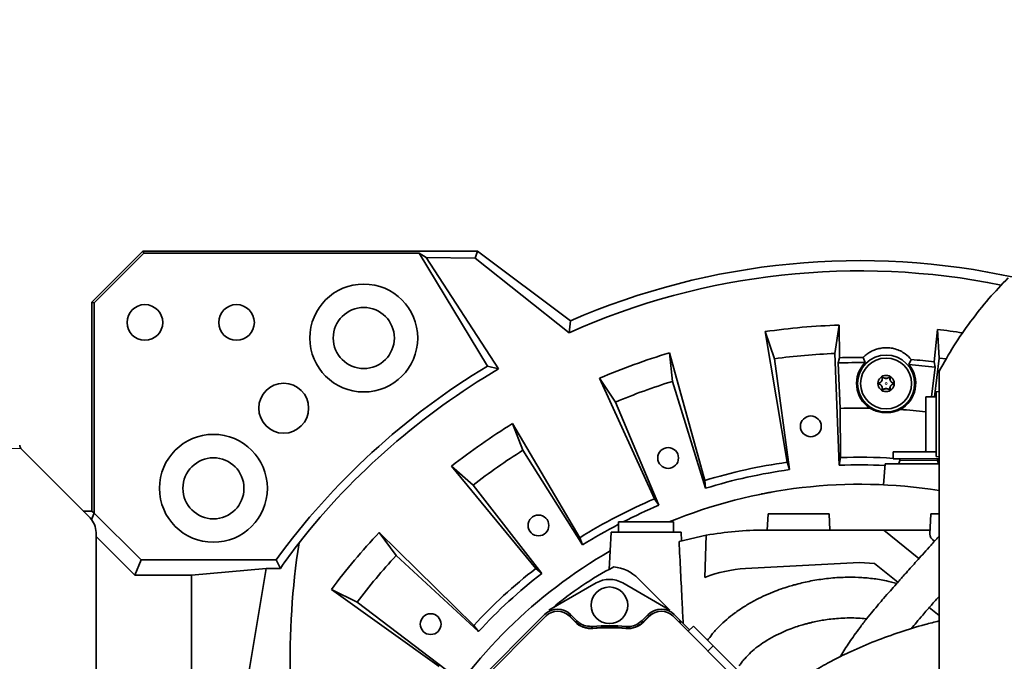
# Model space of a CAD drawing. Header units: millimetres. Extents: x 0 to 14900, y 0 to 10500.
# Tile 42 of 56: x 10576 to 11060, y 6535 to 6850. Entities that reach past the tile are written whole.
import ezdxf

# ---------------------------------------------------------------- set-up
doc = ezdxf.new("R2010")
doc.units = ezdxf.units.MM
doc.header["$LTSCALE"] = 25
doc.styles.add('SLDTEXTSTYLE0', font='TXT', dxfattribs={"width": 0.605})
doc.dimstyles.new('SLDDIMSTYLE2', dxfattribs={"dimtxt": 87.5, "dimasz": 87.5, "dimexe": 0, "dimexo": 0.0625, "dimgap": 21.875, "dimtad": 1, "dimdec": 1, "dimrnd": 1e-09, "dimzin": 12, "dimdsep": 46, "dimtxsty": 'SLDTEXTSTYLE0', "dimsah": 1, "dimcen": 0, "dimadec": 0, "dimazin": 3, "dimtfac": 1, "dimtofl": 0, "dimtmove": 0, "dimatfit": 3, "dimfxl": 1, "dimfrac": 2, "dimtolj": 1, "dimtzin": 12, "dimarcsym": 0})
doc.dimstyles.new('SLDDIMSTYLE3', dxfattribs={"dimtxt": 87.5, "dimasz": 87.5, "dimexe": 0, "dimexo": 0.0625, "dimgap": 21.875, "dimtad": 1, "dimdec": 4, "dimlfac": 25, "dimzin": 12, "dimdsep": 46, "dimtxsty": 'SLDTEXTSTYLE0', "dimsah": 1, "dimcen": 0.09, "dimadec": 1, "dimazin": 3, "dimtfac": 1, "dimtofl": 0, "dimtmove": 0, "dimatfit": 3, "dimfxl": 1, "dimfrac": 2, "dimtolj": 1, "dimtzin": 12, "dimarcsym": 0})

# ---------------------------------------------------------------- blocks, each defined once
blk = doc.blocks.new('_D_6')
at = {"color": 7, "linetype": 'Continuous', "lineweight": 0}
for q in [(12310.03, 7139.35), (10988.91, 6376.6)]:
    blk.add_line((11818.56, 6855.6), q, dxfattribs=at)
at = {"color": 7, "linetype": 'Continuous', "lineweight": 18}
blk.add_solid([(11818.56, 6855.6), (11900.59, 6888.53), (11888.09, 6910.18)], dxfattribs=at)
at = {"color": 7, "linetype": 'Continuous', "lineweight": 18, "insert": (12004.87, 7093.32), "char_height": 87.5, "attachment_point": 1, "rotation": 30, "style": 'SLDTEXTSTYLE0'}
blk.add_mtext('R958', dxfattribs=at)
blk = doc.blocks.new('_D_7')
at = {"color": 7, "linetype": 'Continuous', "lineweight": 0}
blk.add_line((12868.9, 8443.5), (10988.91, 6376.6), dxfattribs=at)
at = {"color": 7, "linetype": 'Continuous', "lineweight": 18}
blk.add_solid([(12868.9, 8443.5), (12800.77, 8387.18), (12819.27, 8370.36)], dxfattribs=at)
at = {"color": 7, "linetype": 'Continuous', "lineweight": 18, "insert": (11725.29, 7353.72), "char_height": 87.5, "attachment_point": 1, "rotation": 47.7114, "style": 'SLDTEXTSTYLE0'}
blk.add_mtext('R2794', dxfattribs=at)
blk = doc.blocks.new('_D_8')
at = {"color": 7, "linetype": 'Continuous', "lineweight": 0}
for p, q in [((8188.12, 6870.46), (7939.56, 6914.28)), ((12320.13, 6376.6), (14085.3, 6376.6))]:
    blk.add_line(p, q, dxfattribs=at)
at = {"color": 7, "linetype": 'Continuous', "lineweight": 18}
blk.add_arc((10988.91, 6376.6), 3058.9, 0, 170, dxfattribs=at)
for points in [[(7976.49, 6907.77), (8005.19, 6991.37), (7980.63, 6996.06)], [(14047.8, 6376.6), (14059.05, 6464.27), (14034.05, 6463.91)]]:
    blk.add_solid(points, dxfattribs=at)
at = {"color": 7, "linetype": 'Continuous', "lineweight": 18, "insert": (11141.49, 9547.06), "char_height": 87.5, "attachment_point": 1, "rotation": 355, "style": 'SLDTEXTSTYLE0'}
blk.add_mtext('170°', dxfattribs=at)

msp = doc.modelspace()

# ---------------------------------------------------------------- linework, layer by layer
at = {"color": 7, "linetype": 'Continuous', "lineweight": 35}
for p, q in [((10611.9095722, 6711.6007518), (10636.9095722, 6736.6007518)), ((10636.9095722, 6736.6007518), (10637.3437324, 6735.5525962)), ((10636.9095722, 6736.6007518), (10801.174154, 6736.6007518)), ((10800.0336669, 6733.1737427), (10801.174154, 6736.6007518)), ((10801.174154, 6736.6007518), (10846.9096241, 6702.3685191)), ((10637.3437324, 6735.5525962), (10612.9577277, 6711.1665916)), ((10637.3437324, 6735.5525962), (10772.5352662, 6735.5525962)), ((10806.1275108, 6680.1390059), (10772.5352662, 6735.5525962)), ((10776.1118343, 6733.5383168), (10772.5352662, 6735.5525962)), ((10811.6227558, 6678.7665263), (10776.1118343, 6733.5383168)), ((10776.1118343, 6733.5383168), (10800.0336669, 6733.1737427)), ((10800.0336669, 6733.1737427), (10846.2481169, 6696.5733752)), ((10612.9577277, 6711.1665916), (10611.9095722, 6711.6007518)), ((10611.9095722, 6711.6007518), (10611.9095722, 6608.9595074)), ((10612.9577277, 6607.9113518), (10612.9577277, 6711.1665916)), ((10947.1057838, 6683.76918), (10942.5628071, 6697.0946346)), ((10942.5628071, 6697.0946346), (10953.2863474, 6632.8988928)), ((10978.899047, 6700.2736437), (10976.7390293, 6686.3617531)), ((10979.0434053, 6684.2614536), (10978.899047, 6700.2736437)), ((11027.0919556, 6698.1694959), (11025.5525923, 6682.2308186)), ((11028.0312526, 6684.1222862), (11027.0919556, 6698.1694959)), ((10895.4674385, 6686.6538428), (10896.9816839, 6672.6569346)), ((10912.8789033, 6623.9407781), (10895.4674385, 6686.6538428)), ((10954.5225849, 6629.2715557), (10947.1057838, 6683.76918)), ((10976.7390293, 6686.3617531), (10978.8983191, 6631.4041561)), ((10978.3905131, 6681.7057754), (10979.0434053, 6684.2614536)), ((10991.6366118, 6681.8748734), (10990.6446589, 6684.4147186)), ((11014.2579955, 6683.3741309), (11013.0464709, 6680.9313881)), ((11025.6114078, 6665.1007518), (11028.0312526, 6684.1222862)), ((11028.0312526, 6684.1222862), (11031.4197811, 6683.6722128)), ((10811.6227558, 6678.7665263), (10806.1275108, 6680.1390059)), ((10978.3905131, 6681.7057754), (10979.2677691, 6659.378121)), ((11024.1321633, 6665.1007518), (11025.9802579, 6679.6279623)), ((11025.5525923, 6682.2308186), (11025.9802579, 6679.6279623)), ((10861.1921142, 6674.1786449), (10888.1653393, 6614.9457764)), ((10869.029174, 6662.483053), (10861.1921142, 6674.1786449)), ((10896.9816839, 6672.6569346), (10913.2914705, 6620.1308377)), ((11026.4095722, 6665.1007518), (11021.4095722, 6665.1007518)), ((11021.4095722, 6665.1007518), (11021.4095722, 6638.1007518)), ((11027.9095722, 6667.6007518), (11026.4095722, 6667.5221402)), ((11026.4095722, 6667.5221402), (11026.4095722, 6635.6793635)), ((10890.2982769, 6611.7619996), (10869.029174, 6662.483053)), ((10979.4858949, 6635.1910562), (10979.2677691, 6659.378121)), ((10818.4037571, 6651.9044361), (10823.4890722, 6638.7763766)), ((10851.4532761, 6595.834686), (10818.4037571, 6651.9044361)), ((10610.98064, 6605.529684), (10576.9095722, 6639.6007518)), ((11021.4095722, 6639.3345022), (11021.2904126, 6638.1007518)), ((10823.4890722, 6638.7763766), (10852.8378706, 6592.2613464)), ((10979.4858949, 6635.1910562), (10978.8983191, 6631.4041561)), ((11005.4095722, 6638.1007518), (11005.4095722, 6634.6007518)), ((11005.4095722, 6638.1007518), (11021.4095722, 6638.1007518)), ((11005.4095722, 6634.6007518), (11028.0511675, 6634.6007518)), ((11021.4095722, 6638.1007518), (11026.4095722, 6638.1007518)), ((11026.4095722, 6635.6793635), (11027.9095722, 6635.6007518)), ((10799.1222153, 6621.7145197), (10788.5251549, 6630.9832136)), ((10788.5251549, 6630.9832136), (10829.9098841, 6580.7498405)), ((10953.2863474, 6632.8988928), (10954.5225849, 6629.2715557)), ((11001.4095722, 6632.1007518), (11000.6905301, 6621.8179721)), ((11027.9567253, 6632.1007518), (11001.4095722, 6632.1007518)), ((11008.6164203, 6633.8454604), (11008.216387, 6632.3525156)), ((11027.6027573, 6632.3525156), (11027.202724, 6633.8454604)), ((10832.7941657, 6578.2265931), (10799.1222153, 6621.7145197)), ((10912.8789033, 6623.9407781), (10913.2914705, 6620.1308377)), ((10888.1653393, 6614.9457764), (10890.2982769, 6611.7619996)), ((10611.9095722, 6608.9595074), (10607.5508166, 6608.9595074)), ((10613.013818, 6607.9113518), (10611.6969392, 6604.7321251)), ((10612.9577277, 6607.9113518), (10611.9095722, 6608.9595074)), ((10613.013818, 6607.9113518), (10612.9577277, 6607.9113518)), ((10636.0014669, 6584.9237029), (10613.013818, 6607.9113518)), ((10943.9095722, 6607.6007518), (10943.4903099, 6599.6007518)), ((10943.9095722, 6607.6007518), (10973.9095722, 6607.6007518)), ((10974.3288344, 6599.6007518), (10973.9095722, 6607.6007518)), ((11023.9095722, 6607.6007518), (11023.3853758, 6597.5984894)), ((11023.9095722, 6607.6007518), (11027.7867068, 6607.6007518)), ((10870.5367655, 6603.6007518), (10870.5367655, 6598.6007518)), ((10877.1326039, 6603.6007518), (10870.5367655, 6603.6007518)), ((10897.5367655, 6603.6007518), (10877.1326039, 6603.6007518)), ((10897.5367655, 6598.6007518), (10897.5367655, 6603.6007518)), ((10613.9095722, 6525.7428874), (10613.9095722, 6598.4586162)), ((10632.897221, 6577.4293904), (10613.9095722, 6596.4170393)), ((10752.9597652, 6598.3935383), (10761.2695942, 6587.0289829)), ((10799.3950683, 6552.7881635), (10752.9597652, 6598.3935383)), ((10851.4532761, 6595.834686), (10852.8378706, 6592.2613464)), ((10866.8271344, 6598.6007518), (10865.8677351, 6580.2943232)), ((10866.8271344, 6598.6007518), (10901.2463966, 6598.6007518)), ((10900.2303416, 6594.0149813), (10913.5615941, 6597.0241949)), ((10901.4694918, 6594.3438432), (10901.2463966, 6598.6007518)), ((10913.5615941, 6597.0241949), (10912.9221884, 6576.34437)), ((10942.2055419, 6599.6007518), (11000.7741479, 6599.6007518)), ((11000.7741479, 6599.6007518), (11018.0354599, 6585.6033735)), ((11023.4903099, 6599.6007518), (11000.7741479, 6599.6007518)), ((10761.2695942, 6587.0289829), (10801.6573322, 6549.6949419)), ((10636.0014669, 6584.9237029), (10632.897221, 6577.4293904)), ((10636.0014669, 6584.9237029), (10702.2978109, 6584.9237029)), ((10704.4328956, 6580.7479419), (10702.2978109, 6584.9237029)), ((10932.8249487, 6580.6614813), (10988.9095722, 6583.6007518)), ((10996.2822915, 6583.214364), (10988.9095722, 6583.6007518)), ((11007.6920038, 6573.9732209), (10996.2822915, 6583.214364)), ((10632.897221, 6577.4293904), (10660.8254066, 6577.4293904)), ((10697.3842266, 6580.7479419), (10660.8254066, 6577.4293904)), ((10660.8254066, 6450.8386192), (10660.8254066, 6577.4293904)), ((10697.3842266, 6580.7479419), (10675.5526291, 6448.8768187)), ((10704.4328956, 6580.7479419), (10697.3842266, 6580.7479419)), ((10829.9098841, 6580.7498405), (10832.7941657, 6578.2265931)), ((10859.5367655, 6573.6116045), (10836.3382807, 6560.2179531)), ((10895.7352503, 6560.2179531), (10872.5367655, 6573.6116045)), ((10895.7352503, 6560.2179531), (10880.1789011, 6575.7743023)), ((10742.1489514, 6564.2418881), (10729.5140625, 6570.4520379)), ((10729.5140625, 6570.4520379), (10782.4899949, 6532.6414815)), ((10785.9290615, 6530.9507188), (10742.1489514, 6564.2418881)), ((10834.2179296, 6558.097602), (10770.5763808, 6494.4560532)), ((10834.9240671, 6557.389526), (10771.2844568, 6493.7499156)), ((10849.1811141, 6554.4461875), (10846.2377756, 6557.389526)), ((10849.8887254, 6555.1527897), (10846.9439132, 6558.097602)), ((10849.5876303, 6554.3183661), (10846.9439132, 6556.9620833)), ((10885.1296179, 6558.097602), (10882.1848056, 6555.1527897)), ((10885.1296179, 6556.9620833), (10882.4859007, 6554.3183661)), ((10885.8357554, 6557.389526), (10882.8924169, 6554.4461875)), ((10941.9425962, 6512.5963936), (10897.1494639, 6557.389526)), ((10900.6725456, 6555.2806578), (10897.8556014, 6558.097602)), ((11027.9095722, 6557.5982733), (11023.06231, 6561.5242481)), ((10799.3950683, 6552.7881635), (10801.6573322, 6549.6949419)), ((10900.6725456, 6555.2806578), (10905.3847453, 6550.5684581)), ((10900.6846747, 6553.8787812), (10900.6726552, 6553.8663346)), ((10907.2560656, 6552.4397785), (10904.6776385, 6549.8613514)), ((10907.2560656, 6552.4397785), (10916.9989676, 6542.6968765)), ((10916.9989676, 6542.6968765), (10928.658156, 6531.0376881))]:
    msp.add_line(p, q, dxfattribs=at)
at = {"color": 8, "linetype": 'Continuous', "lineweight": 18}
for p, q in [((11000.0339628, 6674.2392973), (10999.9698567, 6674.2302145)), ((11000.5623294, 6674.5443499), (11000.6022484, 6674.595326)), ((11003.2568149, 6674.5443499), (11003.2168959, 6674.595326)), ((11003.7851815, 6674.2392973), (11003.8492876, 6674.2302145)), ((10998.6867201, 6671.9058044), (10998.6625329, 6671.9658633)), ((10998.6867201, 6671.2956992), (10998.6625329, 6671.2356403)), ((11000.0339628, 6668.9622064), (10999.9698567, 6668.9712891)), ((11000.5623294, 6668.6571538), (11000.6022484, 6668.6061776)), ((11003.2568149, 6668.6571538), (11003.2168959, 6668.6061776)), ((11003.7851815, 6668.9622064), (11003.8492876, 6668.9712891)), ((11005.1324242, 6671.9058044), (11005.1566114, 6671.9658633)), ((11005.1324242, 6671.2956992), (11005.1566114, 6671.2356403)), ((10576.9095722, 6639.6007518), (10364.7175687, 6639.6007518)), ((11008.216387, 6632.3525156), (11027.6027573, 6632.3525156)), ((11008.6164203, 6633.8454604), (11027.202724, 6633.8454604)), ((10846.9439132, 6558.097602), (10846.9439132, 6556.9620833)), ((10885.1296179, 6556.9620833), (10885.1296179, 6558.097602)), ((10900.6481892, 6555.255436), (10900.6725456, 6555.2806578)), ((10916.9989676, 6542.6968765), (10914.4205404, 6540.1184494))]:
    msp.add_line(p, q, dxfattribs=at)
at = {"color": 7, "linetype": 'Continuous', "lineweight": 35, "flags": 128}
msp.add_lwpolyline([(10846.9096241, 6702.3685191), (10846.5766539, 6699.4783385), (10846.2481169, 6696.5733752)], dxfattribs=at)
at = {"color": 8, "linetype": 'Continuous', "lineweight": 18, "flags": 128}
for points in [[(10849.5876303, 6554.3183661), (10849.7377406, 6554.7349847), (10849.8887254, 6555.1527897)], [(10857.8663968, 6552.2655893), (10857.7516764, 6551.9045247), (10857.6029979, 6551.434674)], [(10874.4705331, 6551.434674), (10874.3562522, 6551.7960148), (10874.2071342, 6552.2655893)], [(10882.1848056, 6555.1527897), (10882.3357904, 6554.7349847), (10882.4859007, 6554.3183661)]]:
    msp.add_lwpolyline(points, dxfattribs=at)
at = {"color": 7, "linetype": 'Continuous', "lineweight": 35}
for centre, radius in [((10745.4050005, 6693.9420879), 26.5), ((10637.9095722, 6701.6007518), 8.75), ((10682.9095722, 6701.6007518), 8.75), ((10745.4050005, 6693.9420879), 15), ((11001.9095722, 6671.6007518), 14), ((11001.9095722, 6671.6007518), 12.5), ((11001.9095722, 6671.6007518), 4), ((10706.0668597, 6659.4434643), 12.25), ((10964.9417429, 6650.5542938), 5.1), ((10671.568236, 6620.1053234), 26.5), ((10894.8540327, 6635.0162225), 5.1), ((10671.568236, 6620.1053234), 15), ((10831.1760522, 6601.867564), 5.1), ((10866.0367655, 6562.6372173), 9), ((10778.2473503, 6553.3673445), 5.1)]:
    msp.add_circle(centre, radius, dxfattribs=at)
at = {"color": 8, "linetype": 'Continuous', "lineweight": 18}
msp.add_circle((11001.9095722, 6671.6007518), 0.5, dxfattribs=at)
at = {"color": 7, "linetype": 'Continuous', "lineweight": 18}
for radius in [2794, 958]:
    msp.add_arc((10988.9095722, 6376.6007518), radius, 190, 170, dxfattribs=at)
at = {"color": 7, "linetype": 'Continuous', "lineweight": 35}
for centre, radius, start, end in [((10988.9095722, 6376.6007518), 355.3711066, 77.554426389, 113.552058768), ((10988.9095722, 6376.6007518), 350.3352259, 78.55096978, 114.029950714), ((10988.9095722, 6376.6007518), 323.8276572, 91.771473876, 98.228526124), ((10988.9095722, 6376.6007518), 323.8276572, 81.003281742, 83.228526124), ((10988.9095722, 6376.6007518), 323.8276572, 106.771473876, 113.228526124), ((10988.9095722, 6376.6007518), 310, 92.25, 97.75), ((10988.9095722, 6376.6007518), 307.8188569, 89.677038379, 91.836750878), ((10988.9095722, 6376.6007518), 307.8188569, 83.163249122, 85.276429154), ((10988.9095722, 6376.6007518), 354.3229511, 121.055149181, 143.98857695), ((10988.9095722, 6376.6007518), 350.3352259, 120.401016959, 141.798008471), ((10988.9095722, 6376.6007518), 305.2863017, 89.488185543, 91.974595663), ((11001.9095722, 6671.6007518), 14.5289809, 134.996761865, 236.402039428), ((11001.9095722, 6671.6007518), 14.5289809, 298.551428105, 39.956705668), ((10988.9095722, 6376.6007518), 305.2863017, 83.025404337, 85.46528199), ((10988.9095722, 6376.6007518), 310, 107.25, 112.75), ((10988.9095722, 6376.6007518), 282.9416988, 88.995503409, 91.952846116), ((10988.9095722, 6376.6007518), 282.9416988, 83.404181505, 85.957964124), ((10988.9095722, 6376.6007518), 323.8276572, 121.771473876, 128.228526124), ((10988.9095722, 6376.6007518), 310, 122.25, 127.75), ((10988.9095722, 6376.6007518), 258.7619586, 86.344044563, 92.087077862), ((11008.0368648, 6634.0007518), 0.6, 345, 90), ((11027.7822795, 6634.0007518), 0.6, 90, 195), ((10988.9095722, 6376.6007518), 258.7619586, 97.912922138, 107.087077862), ((10988.9095722, 6376.6007518), 255, 97.75, 107.25), ((10988.9095722, 6376.6007518), 255, 87.202901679, 92.25), ((11008.4095722, 6632.3007518), 0.2, 165, 270), ((11027.4095722, 6632.3007518), 0.2, 270, 15), ((10988.9095722, 6376.6007518), 245.5, 80.852896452, 112.38532819), ((10988.9095722, 6376.6007518), 258.7619586, 112.912922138, 122.087077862), ((10988.9095722, 6376.6007518), 255, 112.75, 117.102103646), ((10603.9095722, 6598.4586162), 10, 0, 45), ((10988.9095722, 6376.6007518), 255, 117.658918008, 122.25), ((10988.9095722, 6376.6007518), 323.8276572, 136.771473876, 143.228526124), ((10942.2055419, 6439.0930608), 160.507691, 90, 100.279979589), ((10988.9095722, 6376.6007518), 310, 137.25, 142.75), ((10988.9095722, 6376.6007518), 245.5, 119.951266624, 149.461811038), ((10942.2055419, 6439.0930608), 160.507691, 117.460635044, 130.478648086), ((10866.0367655, 6561.6321666), 20, 45, 83.821843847), ((10988.9095722, 6376.6007518), 258.7619586, 127.912922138, 137.087077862), ((10988.9095722, 6376.6007518), 255, 127.75, 137.25), ((10936.144461, 6517.3214146), 63.4269912, 93, 111.476897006), ((10866.0367655, 6562.3532743), 13, 60, 120), ((10840.5809214, 6551.7326717), 8, 45, 135), ((10891.4926096, 6551.7326717), 8, 45, 135), ((10856.9592887, 6562.2243621), 11, 225, 275.2081805), ((10866.0367655, 6462.6372173), 90, 84.791410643, 95.208589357), ((10875.1142423, 6562.2243621), 11, 264.7918195, 315), ((10866.0367655, 6462.6372173), 89.197067, 84.57446054, 95.42553946), ((10866.0367655, 6462.6372173), 89, 84.7918195, 95.2081805)]:
    msp.add_arc(centre, radius, start, end, dxfattribs=at)
at = {"color": 8, "linetype": 'Continuous', "lineweight": 18}
for centre, radius, start, end in [((10902.0868688, 6553.8661192), 2, 136, 158.665124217), ((10899.9411954, 6554.5483283), 0.9999207, 316.004263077, 45.004617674)]:
    msp.add_arc(centre, radius, start, end, dxfattribs=at)
at = {"color": 7, "linetype": 'Continuous', "lineweight": 35}
for centre, major_axis, ratio, start_param, end_param in [((11038.9095722, 6597.467963), (15.5276163, 0), 0.4005407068, 3.120604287, 3.6953649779), ((10988.9095722, 6381.8177302), (0, 347.1577287), 0.9998870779, 0.9159107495, 0.9606035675), ((10988.9095722, 6536.6278832), (0, 322.2081748), 0.8679465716, 1.3941142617, 1.6022577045), ((10840.5809214, 6551.7307329), (0, 9.0027417), 0.9996954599, 5.497939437, 7.0684311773), ((10891.4926096, 6551.7307329), (0, 9.0027417), 0.9996954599, 5.497939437, 7.0684311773), ((10840.5809214, 6550.5952142), (0, 9.0027417), 0.9996954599, 5.497939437, 5.8211856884), ((10891.4926096, 6550.5952142), (0, 9.0027417), 0.9996954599, 0.4619996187, 0.7852458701), ((10899.9653349, 6554.5734395), (-0.6947642, -0.7194494), 0.9998476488, 1.5707963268, 3.1241420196)]:
    msp.add_ellipse(centre, major_axis=major_axis, ratio=ratio, start_param=start_param, end_param=end_param, dxfattribs=at)
for points, knots in [([(11061.8524617, 6723.5126072), (11058.6491356, 6720.15089), (11052.1222953, 6713.3013246), (11043.2689995, 6702.0862701), (11035.0188405, 6690.2001474), (11030.2803586, 6681.8023763), (11027.9095722, 6677.6007518)], [0, 0, 0, 0, 0.2430723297, 0.4952646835, 0.7474677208, 1, 1, 1, 1]), ([(11014.2579955, 6683.3741309), (11013.3400681, 6684.3448687), (11011.7963413, 6685.9774095), (11008.9607838, 6687.643129), (11006.3639303, 6688.6426887), (11003.7634852, 6689.1409827), (11001.2848096, 6689.2163857), (10998.902303, 6688.9340812), (10996.6169868, 6688.2982235), (10994.4522898, 6687.3418079), (10992.4679453, 6686.0774439), (10991.2510107, 6685.028318), (10990.6780507, 6684.4485095), (10990.6446589, 6684.4147186)], [0, 0, 0, 0, 0.1557395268, 0.2619153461, 0.3680183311, 0.4631649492, 0.5506174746, 0.6380796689, 0.7253659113, 0.8126850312, 0.9035104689, 0.9943766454, 1, 1, 1, 1]), ([(11027.9095722, 6677.6007518), (11027.9095722, 6677.5851266), (11027.9095722, 6677.5532354), (11027.9095722, 6677.7584584), (11027.9095722, 6677.3075918), (11027.9095722, 6676.1222075), (11027.9095722, 6673.9510238), (11027.9095722, 6670.5762891), (11027.9095722, 6666.2299107), (11027.9095722, 6661.1124312), (11027.9095722, 6655.2948038), (11027.9095722, 6634.2528623), (11027.9095722, 6580.587055), (11027.9095722, 6516.4414761), (11027.9095722, 6462.4404155), (11027.9095722, 6439.2129217), (11027.9095722, 6425.9271307), (11027.9095722, 6415.3587418), (11027.9095722, 6403.8954723), (11027.9095722, 6391.4744012), (11027.9095722, 6378.7971065), (11027.9095722, 6366.1322134), (11027.9095722, 6353.6331572), (11027.9095722, 6341.325376), (11027.9095722, 6329.1212137), (11027.9095722, 6317.2896007), (11027.9095722, 6305.9677731), (11027.9095722, 6295.1660092), (11027.9095722, 6284.8169031), (11027.9095722, 6275.1535134), (11027.9095722, 6266.2747467), (11027.9095722, 6258.1875897), (11027.9095722, 6250.8485629), (11027.9095722, 6244.4373476), (11027.9095722, 6239.0127779), (11027.9095722, 6234.5594428), (11027.9095722, 6231.0607507), (11027.9095722, 6228.6544705), (11027.9095722, 6227.2879416), (11027.9095722, 6227.2148527), (11027.9095722, 6227.1821038)], [0, 0, 0, 0, 0.0165413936, 0.0337610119, 0.0424078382, 0.0511979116, 0.0624911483, 0.0741115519, 0.0854047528, 0.0970246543, 0.1083221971, 0.1199473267, 0.2105582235, 0.391780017, 0.4624319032, 0.4977578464, 0.5154208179, 0.5330838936, 0.5541456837, 0.5753534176, 0.597022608, 0.6188515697, 0.6399133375, 0.661121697, 0.6827913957, 0.704620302, 0.7256711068, 0.7468676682, 0.7685248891, 0.7903415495, 0.8114050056, 0.8326151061, 0.8542867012, 0.8761175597, 0.8971676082, 0.9183633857, 0.9400197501, 0.9618355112, 0.9828997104, 1, 1, 1, 1]), ([(10999.9698567, 6674.2302145), (10999.9771392, 6674.172185), (10999.9917459, 6674.055794), (10999.9951681, 6673.8710035), (10999.9845504, 6673.7093948), (10999.9655568, 6673.5741757), (10999.9416829, 6673.4494121), (10999.9025183, 6673.2991461), (10999.8505092, 6673.1529796), (10999.7994519, 6673.035791), (10999.7565198, 6672.9483984), (10999.7084685, 6672.8612234), (10999.643232, 6672.7552671), (10999.5572711, 6672.6341976), (10999.4584699, 6672.5166449), (10999.3641365, 6672.4188953), (10999.2764694, 6672.337901), (10999.18638, 6672.263613), (10999.0902051, 6672.1927823), (10998.9884747, 6672.1266679), (10998.8450296, 6672.0442134), (10998.735686, 6671.9972697), (10998.6625329, 6671.9658633)], [0, 0, 0, 0, 0.0715706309, 0.1435505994, 0.2172613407, 0.2545180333, 0.2919250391, 0.3514415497, 0.4121427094, 0.4418710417, 0.4718435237, 0.5026470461, 0.5337582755, 0.5868010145, 0.6411743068, 0.6818864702, 0.7229296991, 0.7647937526, 0.8068631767, 0.8547536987, 0.9028272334, 1, 1, 1, 1]), ([(11000.0339628, 6674.2392973), (11000.0415735, 6674.1762785), (11000.0568506, 6674.0497781), (11000.0585822, 6673.852798), (11000.0429241, 6673.649892), (11000.0042581, 6673.4298681), (10999.9485432, 6673.2366557), (10999.8850649, 6673.0735787), (10999.8294069, 6672.9530375), (10999.7663231, 6672.8358999), (10999.6964222, 6672.723137), (10999.6191488, 6672.6140488), (10999.531924, 6672.5057753), (10999.4346962, 6672.4000233), (10999.3273125, 6672.2981316), (10999.2137489, 6672.2041141), (10999.0706923, 6672.1014646), (10998.8960718, 6671.9963721), (10998.7567655, 6671.9361067), (10998.6867201, 6671.9058044)], [0, 0, 0, 0, 0.0695628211, 0.1396365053, 0.2115855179, 0.2843413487, 0.3701109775, 0.4135744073, 0.4576483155, 0.5004904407, 0.5436769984, 0.5873885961, 0.6317988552, 0.681395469, 0.7313832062, 0.7824454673, 0.8338166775, 0.9164404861, 1, 1, 1, 1]), ([(11000.6022484, 6674.595326), (11000.5828026, 6674.6092308), (11000.5433929, 6674.6374107), (11000.4783151, 6674.6637415), (11000.4137661, 6674.6781602), (11000.3566873, 6674.6819951), (11000.3003764, 6674.6775879), (11000.2473461, 6674.6660369), (11000.1945345, 6674.6464386), (11000.1466554, 6674.6202975), (11000.1043021, 6674.588967), (11000.0685284, 6674.5546848), (11000.0377416, 6674.5166977), (11000.0092013, 6674.4710131), (10999.9855548, 6674.4172565), (10999.9697017, 6674.355482), (10999.9634285, 6674.2920763), (10999.9676997, 6674.2509728), (10999.9698567, 6674.2302145)], [0, 0, 0, 0, 0.0885861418, 0.1795326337, 0.2423999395, 0.306789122, 0.3587859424, 0.4121874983, 0.4642474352, 0.5182091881, 0.56475533, 0.6126162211, 0.6601364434, 0.7087086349, 0.7766638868, 0.8465726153, 0.922515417, 1, 1, 1, 1]), ([(11000.5623294, 6674.5443499), (11000.5464599, 6674.5556309), (11000.5144559, 6674.5783814), (11000.4573258, 6674.6019104), (11000.3974001, 6674.6147278), (11000.336205, 6674.616045), (11000.2799165, 6674.6071093), (11000.227119, 6674.5890487), (11000.1813877, 6674.564585), (11000.1407049, 6674.5337888), (11000.1064402, 6674.4986429), (11000.0778517, 6674.4588803), (11000.0553657, 6674.4153253), (11000.0396054, 6674.3683974), (11000.0285289, 6674.3086833), (11000.0318776, 6674.2659236), (11000.0339628, 6674.2392973)], [0, 0, 0, 0, 0.0794047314, 0.1601346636, 0.2437650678, 0.3159148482, 0.3907637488, 0.4542619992, 0.5198766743, 0.5792442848, 0.6403150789, 0.7002182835, 0.7616470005, 0.8258370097, 0.8915493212, 1, 1, 1, 1]), ([(11003.2568149, 6674.5443499), (11003.0519372, 6674.4105979), (11002.7103889, 6674.1876221), (11002.0945794, 6674.0615193), (11001.5588209, 6674.0840758), (11001.021808, 6674.2348065), (11000.7292675, 6674.4318864), (11000.5623294, 6674.5443499)], [0, 0, 0, 0, 0.26399829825, 0.44010726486, 0.61703614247, 0.78146194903, 1, 1, 1, 1]), ([(11003.2168959, 6674.595326), (11003.044869, 6674.4781252), (11002.7829083, 6674.2996532), (11002.3169942, 6674.1669063), (11001.9375327, 6674.1272077), (11001.5390326, 6674.1581768), (11001.049863, 6674.2909073), (11000.7764195, 6674.4768738), (11000.6022484, 6674.595326)], [0, 0, 0, 0, 0.24980736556, 0.38040379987, 0.49160505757, 0.60309321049, 0.7471883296, 1, 1, 1, 1]), ([(11003.8492876, 6674.2302145), (11003.8516392, 6674.2547066), (11003.8564093, 6674.3043892), (11003.8458382, 6674.3754219), (11003.8250777, 6674.4389985), (11003.7994233, 6674.4898211), (11003.7671142, 6674.5358537), (11003.7303448, 6674.5754902), (11003.6868521, 6674.6108505), (11003.6402589, 6674.6387177), (11003.5919924, 6674.659267), (11003.5443975, 6674.672731), (11003.496084, 6674.6800443), (11003.4421138, 6674.6815269), (11003.3835926, 6674.6746512), (11003.3227479, 6674.6570997), (11003.265895, 6674.6309238), (11003.2333316, 6674.6072665), (11003.2168959, 6674.595326)], [0, 0, 0, 0, 0.0911364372, 0.1848714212, 0.2471605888, 0.3109607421, 0.3626486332, 0.4157365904, 0.4674855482, 0.5211098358, 0.5675724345, 0.6153354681, 0.662988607, 0.7116910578, 0.7801179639, 0.8505111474, 0.9245485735, 1, 1, 1, 1]), ([(11003.7851815, 6674.2392973), (11003.7868961, 6674.2562997), (11003.7903644, 6674.29069), (11003.7849156, 6674.3452801), (11003.7698778, 6674.4017414), (11003.7441871, 6674.4552166), (11003.7095858, 6674.502938), (11003.6701218, 6674.5412455), (11003.6258098, 6674.5718602), (11003.5802183, 6674.5937656), (11003.5323845, 6674.6082885), (11003.4841338, 6674.6154088), (11003.435225, 6674.6153005), (11003.3862695, 6674.6079076), (11003.3383373, 6674.5928785), (11003.2942561, 6674.5716303), (11003.2688204, 6674.5530973), (11003.2568149, 6674.5443499)], [0, 0, 0, 0, 0.0697615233, 0.1411043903, 0.2177353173, 0.2971109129, 0.3657565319, 0.4368866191, 0.4983744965, 0.5618064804, 0.6208627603, 0.6815370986, 0.7425290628, 0.8050279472, 0.8713837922, 0.9392940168, 1, 1, 1, 1]), ([(11005.1324242, 6671.9058044), (11005.074611, 6671.9304635), (11004.9585689, 6671.9799589), (11004.7887601, 6672.075719), (11004.6224684, 6672.1890732), (11004.4839382, 6672.3044107), (11004.3723997, 6672.4129706), (11004.2852033, 6672.5084756), (11004.2021738, 6672.611199), (11004.099545, 6672.7554521), (11004.0096412, 6672.9103026), (11003.9349542, 6673.0714731), (11003.8724281, 6673.2316471), (11003.8140514, 6673.4318225), (11003.7783065, 6673.6378128), (11003.7635155, 6673.8123442), (11003.7610192, 6673.9558377), (11003.7672885, 6674.0986461), (11003.7792091, 6674.1923505), (11003.7851815, 6674.2392973)], [0, 0, 0, 0, 0.0688863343, 0.1382680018, 0.2094618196, 0.2814320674, 0.3243232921, 0.3674592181, 0.4110194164, 0.4551900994, 0.541449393, 0.5851512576, 0.6296750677, 0.7116901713, 0.7945752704, 0.8453405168, 0.896357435, 0.9480741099, 1, 1, 1, 1]), ([(11005.1566114, 6671.9658633), (11005.1100074, 6671.9853252), (11005.016607, 6672.0243294), (11004.8770045, 6672.0983025), (11004.7374141, 6672.1855911), (11004.5979199, 6672.2894834), (11004.4828247, 6672.3914164), (11004.3921155, 6672.4836809), (11004.3102603, 6672.5752189), (11004.2166212, 6672.6945812), (11004.1182542, 6672.8447807), (11004.0321147, 6673.0051811), (11003.9703565, 6673.148666), (11003.9267452, 6673.2727177), (11003.8962691, 6673.3762294), (11003.8715602, 6673.4792869), (11003.8480655, 6673.6047207), (11003.8306008, 6673.7503373), (11003.8241466, 6673.9144058), (11003.8294191, 6674.0750348), (11003.8426543, 6674.1784061), (11003.8492876, 6674.2302145)], [0, 0, 0, 0, 0.0618761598, 0.1240077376, 0.187142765, 0.2507589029, 0.3153385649, 0.3481464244, 0.3811487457, 0.4359266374, 0.4922077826, 0.5470402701, 0.6035683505, 0.639041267, 0.6748023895, 0.7113046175, 0.7480000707, 0.8099144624, 0.8723482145, 0.9360223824, 1, 1, 1, 1]), ([(10998.6625329, 6671.9658633), (10998.6426248, 6671.9569219), (10998.6023792, 6671.9388461), (10998.5497254, 6671.8998725), (10998.5047933, 6671.8542716), (10998.470933, 6671.8071198), (10998.4447353, 6671.7562461), (10998.4265397, 6671.7044433), (10998.4154568, 6671.6483627), (10998.4127846, 6671.5930891), (10998.4176235, 6671.5399406), (10998.4284594, 6671.4913031), (10998.4450534, 6671.445177), (10998.4691934, 6671.3973975), (10998.5025554, 6671.3497302), (10998.5479416, 6671.3031033), (10998.6016081, 6671.2630903), (10998.6420649, 6671.2448623), (10998.6625329, 6671.2356403)], [0, 0, 0, 0, 0.0809781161, 0.1637032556, 0.2283247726, 0.2945023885, 0.3474451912, 0.4018071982, 0.4548191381, 0.5098124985, 0.5566451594, 0.6048368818, 0.6520065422, 0.700236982, 0.7668698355, 0.8354203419, 0.9167351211, 1, 1, 1, 1]), ([(10998.6867201, 6671.9058044), (10998.6663031, 6671.8962801), (10998.6280879, 6671.878453), (10998.5779121, 6671.8375002), (10998.5383136, 6671.7912409), (10998.508118, 6671.7384845), (10998.4891266, 6671.6851773), (10998.4796821, 6671.6305875), (10998.4791272, 6671.5790071), (10998.4864759, 6671.5287497), (10998.5007156, 6671.4818668), (10998.5217375, 6671.4376762), (10998.5490891, 6671.3969055), (10998.5826898, 6671.3603813), (10998.6278862, 6671.3234018), (10998.6646585, 6671.3060871), (10998.6867201, 6671.2956992)], [0, 0, 0, 0, 0.0917187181, 0.1716730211, 0.2545026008, 0.3259360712, 0.4000273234, 0.4630813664, 0.5282154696, 0.5874794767, 0.6484276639, 0.708513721, 0.7701201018, 0.8347151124, 0.9008374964, 1, 1, 1, 1]), ([(10998.6625329, 6671.2356403), (10998.7091369, 6671.2161784), (10998.8025374, 6671.1771742), (10998.9421398, 6671.1032012), (10999.0817303, 6671.0159126), (10999.2212244, 6670.9120203), (10999.3363196, 6670.8100873), (10999.4270288, 6670.7178228), (10999.508884, 6670.6262848), (10999.6025231, 6670.5069224), (10999.7008901, 6670.3567229), (10999.7870296, 6670.1963226), (10999.8487878, 6670.0528377), (10999.8923991, 6669.9287859), (10999.9228752, 6669.8252743), (10999.9475841, 6669.7222167), (10999.9710788, 6669.5967829), (10999.9885435, 6669.4511663), (10999.9949977, 6669.2870978), (10999.9897252, 6669.1264688), (10999.97649, 6669.0230976), (10999.9698567, 6668.9712891)], [0, 0, 0, 0, 0.0618761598, 0.1240077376, 0.187142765, 0.2507589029, 0.3153385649, 0.3481464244, 0.3811487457, 0.4359266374, 0.4922077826, 0.5470402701, 0.6035683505, 0.639041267, 0.6748023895, 0.7113046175, 0.7480000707, 0.8099144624, 0.8723482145, 0.9360223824, 1, 1, 1, 1]), ([(10998.6867201, 6671.2956992), (10998.7445333, 6671.2710402), (10998.8605754, 6671.2215448), (10999.0303842, 6671.1257847), (10999.1966759, 6671.0124305), (10999.3352061, 6670.897093), (10999.4467446, 6670.788533), (10999.533941, 6670.693028), (10999.6169705, 6670.5903046), (10999.7195993, 6670.4460516), (10999.8095031, 6670.291201), (10999.8841901, 6670.1300306), (10999.9467162, 6669.9698565), (11000.0050929, 6669.7696812), (11000.0408379, 6669.5636909), (11000.0556288, 6669.3891594), (11000.0581251, 6669.245666), (11000.0518558, 6669.1028575), (11000.0399352, 6669.0091531), (11000.0339628, 6668.9622064)], [0, 0, 0, 0, 0.0688863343, 0.1382680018, 0.2094618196, 0.2814320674, 0.3243232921, 0.3674592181, 0.4110194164, 0.4551900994, 0.541449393, 0.5851512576, 0.6296750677, 0.7116901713, 0.7945752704, 0.8453405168, 0.896357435, 0.9480741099, 1, 1, 1, 1]), ([(10999.9698567, 6668.9712891), (10999.9675052, 6668.946797), (10999.962735, 6668.8971145), (10999.9733061, 6668.8260818), (10999.9940666, 6668.7625051), (11000.019721, 6668.7116826), (11000.0520302, 6668.6656499), (11000.0887995, 6668.6260135), (11000.1322922, 6668.5906532), (11000.1788854, 6668.562786), (11000.2271519, 6668.5422366), (11000.2747468, 6668.5287727), (11000.3230603, 6668.5214594), (11000.3770305, 6668.5199767), (11000.4355518, 6668.5268525), (11000.4963964, 6668.5444039), (11000.5532493, 6668.5705799), (11000.5858127, 6668.5942371), (11000.6022484, 6668.6061776)], [0, 0, 0, 0, 0.0911364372, 0.1848714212, 0.2471605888, 0.3109607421, 0.3626486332, 0.4157365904, 0.4674855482, 0.5211098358, 0.5675724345, 0.6153354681, 0.662988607, 0.7116910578, 0.7801179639, 0.8505111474, 0.9245485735, 1, 1, 1, 1]), ([(11000.0339628, 6668.9622064), (11000.0322482, 6668.9452039), (11000.02878, 6668.9108136), (11000.0342287, 6668.8562235), (11000.0492665, 6668.7997623), (11000.0749573, 6668.7462871), (11000.1095585, 6668.6985656), (11000.1490225, 6668.6602581), (11000.1933345, 6668.6296435), (11000.238926, 6668.607738), (11000.2867598, 6668.5932152), (11000.3350105, 6668.5860949), (11000.3839193, 6668.5862032), (11000.4328748, 6668.5935961), (11000.4808071, 6668.6086252), (11000.5248882, 6668.6298733), (11000.5503239, 6668.6484063), (11000.5623294, 6668.6571538)], [0, 0, 0, 0, 0.06976152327, 0.14110439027, 0.21773531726, 0.29711091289, 0.36575653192, 0.43688661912, 0.49837449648, 0.56180648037, 0.62086276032, 0.68153709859, 0.74252906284, 0.80502794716, 0.87138379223, 0.93929401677, 1, 1, 1, 1]), ([(11000.5623294, 6668.6571538), (11000.7672071, 6668.7909058), (11001.1087554, 6669.0138816), (11001.724565, 6669.1399844), (11002.2603234, 6669.1174278), (11002.7973363, 6668.9666971), (11003.0898768, 6668.7696173), (11003.2568149, 6668.6571538)], [0, 0, 0, 0, 0.2639982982, 0.4401072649, 0.6170361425, 0.781461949, 1, 1, 1, 1]), ([(11000.6022484, 6668.6061776), (11000.7742753, 6668.7233784), (11001.036236, 6668.9018504), (11001.5021501, 6669.0345973), (11001.8816117, 6669.074296), (11002.2801117, 6669.0433269), (11002.7692813, 6668.9105963), (11003.0427248, 6668.7246299), (11003.2168959, 6668.6061776)], [0, 0, 0, 0, 0.2498073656, 0.3804037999, 0.4916050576, 0.6030932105, 0.7471883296, 1, 1, 1, 1]), ([(11003.2168959, 6668.6061776), (11003.2363417, 6668.5922729), (11003.2757514, 6668.5640929), (11003.3408292, 6668.5377622), (11003.4053782, 6668.5233434), (11003.462457, 6668.5195086), (11003.5187679, 6668.5239157), (11003.5717982, 6668.5354668), (11003.6246098, 6668.555065), (11003.6724889, 6668.5812061), (11003.7148422, 6668.6125367), (11003.7506159, 6668.6468189), (11003.7814027, 6668.684806), (11003.809943, 6668.7304905), (11003.8335895, 6668.7842472), (11003.8494426, 6668.8460217), (11003.8557158, 6668.9094274), (11003.8514446, 6668.9505308), (11003.8492876, 6668.9712891)], [0, 0, 0, 0, 0.0885861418, 0.1795326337, 0.2423999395, 0.306789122, 0.3587859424, 0.4121874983, 0.4642474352, 0.5182091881, 0.56475533, 0.6126162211, 0.6601364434, 0.7087086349, 0.7766638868, 0.8465726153, 0.922515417, 1, 1, 1, 1]), ([(11003.2568149, 6668.6571538), (11003.2726844, 6668.6458727), (11003.3046884, 6668.6231223), (11003.3618185, 6668.5995933), (11003.4217442, 6668.5867758), (11003.4829393, 6668.5854587), (11003.5392278, 6668.5943944), (11003.5920253, 6668.612455), (11003.6377566, 6668.6369186), (11003.6784394, 6668.6677148), (11003.7127041, 6668.7028607), (11003.7412926, 6668.7426233), (11003.7637786, 6668.7861783), (11003.7795389, 6668.8331062), (11003.7906154, 6668.8928203), (11003.7872667, 6668.93558), (11003.7851815, 6668.9622064)], [0, 0, 0, 0, 0.0794047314, 0.1601346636, 0.2437650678, 0.3159148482, 0.3907637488, 0.4542619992, 0.5198766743, 0.5792442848, 0.6403150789, 0.7002182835, 0.7616470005, 0.8258370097, 0.8915493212, 1, 1, 1, 1]), ([(11003.7851815, 6668.9622064), (11003.7775707, 6669.0252248), (11003.7622932, 6669.1517243), (11003.7605642, 6669.3487106), (11003.7762121, 6669.5515923), (11003.8077014, 6669.7306685), (11003.8467216, 6669.8820987), (11003.8862509, 6670.00504), (11003.9340858, 6670.1279365), (11004.0081024, 6670.2882713), (11004.0975781, 6670.4428945), (11004.1999921, 6670.5874455), (11004.2872213, 6670.6957312), (11004.3844479, 6670.8014795), (11004.4918319, 6670.9033723), (11004.6053954, 6670.9973895), (11004.748452, 6671.100039), (11004.9230725, 6671.2051316), (11005.0623788, 6671.2653969), (11005.1324242, 6671.2956992)], [0, 0, 0, 0, 0.0695644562, 0.1396397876, 0.2115904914, 0.2843480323, 0.3271425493, 0.3701823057, 0.4136467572, 0.4577217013, 0.5436662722, 0.5873788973, 0.6317902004, 0.68138798, 0.7313768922, 0.7824403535, 0.8338127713, 0.916438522, 1, 1, 1, 1]), ([(11003.8492876, 6668.9712891), (11003.8420051, 6669.0293187), (11003.8273984, 6669.1457096), (11003.8239762, 6669.3305001), (11003.8345939, 6669.4921089), (11003.8535875, 6669.6273279), (11003.8774614, 6669.7520915), (11003.916626, 6669.9023576), (11003.9686351, 6670.048524), (11004.0196924, 6670.1657127), (11004.0626245, 6670.2531053), (11004.1106758, 6670.3402803), (11004.1759123, 6670.4462366), (11004.2618732, 6670.567306), (11004.3606744, 6670.6848587), (11004.4550078, 6670.7826083), (11004.5426749, 6670.8636026), (11004.6327643, 6670.9378907), (11004.7289392, 6671.0087213), (11004.8306696, 6671.0748358), (11004.9741147, 6671.1572902), (11005.0834583, 6671.204234), (11005.1566114, 6671.2356403)], [0, 0, 0, 0, 0.0715706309, 0.1435505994, 0.2172613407, 0.2545180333, 0.2919250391, 0.3514415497, 0.4121427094, 0.4418710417, 0.4718435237, 0.5026470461, 0.5337582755, 0.5868010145, 0.6411743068, 0.6818864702, 0.7229296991, 0.7647937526, 0.8068631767, 0.8547536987, 0.9028272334, 1, 1, 1, 1]), ([(11005.1324242, 6671.2956992), (11005.1528412, 6671.3052236), (11005.1910564, 6671.3230507), (11005.2412322, 6671.3640034), (11005.2808307, 6671.4102627), (11005.3110263, 6671.4630191), (11005.3300177, 6671.5163263), (11005.3394622, 6671.5709162), (11005.3400171, 6671.6224965), (11005.3326684, 6671.6727539), (11005.3184288, 6671.7196369), (11005.2974068, 6671.7638275), (11005.2700552, 6671.8045981), (11005.2364545, 6671.8411224), (11005.1912581, 6671.8781019), (11005.1544858, 6671.8954165), (11005.1324242, 6671.9058044)], [0, 0, 0, 0, 0.0917187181, 0.1716730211, 0.2545026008, 0.3259360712, 0.4000273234, 0.4630813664, 0.5282154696, 0.5874794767, 0.6484276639, 0.708513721, 0.7701201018, 0.8347151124, 0.9008374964, 1, 1, 1, 1]), ([(11005.1566114, 6671.2356403), (11005.1765195, 6671.2445818), (11005.2167651, 6671.2626576), (11005.2694189, 6671.3016312), (11005.314351, 6671.3472321), (11005.3482113, 6671.3943838), (11005.374409, 6671.4452576), (11005.3926046, 6671.4970603), (11005.4036875, 6671.5531409), (11005.4063597, 6671.6084146), (11005.4015209, 6671.661563), (11005.3906849, 6671.7102006), (11005.3740909, 6671.7563267), (11005.3499509, 6671.8041061), (11005.3165889, 6671.8517734), (11005.2712027, 6671.8984004), (11005.2175362, 6671.9384134), (11005.1770794, 6671.9566413), (11005.1566114, 6671.9658633)], [0, 0, 0, 0, 0.0809781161, 0.1637032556, 0.2283247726, 0.2945023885, 0.3474451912, 0.4018071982, 0.454819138, 0.5098124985, 0.5566451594, 0.6048368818, 0.6520065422, 0.700236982, 0.7668698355, 0.8354203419, 0.9167351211, 1, 1, 1, 1]), ([(10993.8697876, 6659.4989688), (10993.8924552, 6659.4855556), (10994.7006795, 6659.0072981), (10996.4062259, 6658.1998075), (10999.0070168, 6657.4757084), (11001.5719431, 6657.2187635), (11003.9585584, 6657.3357808), (11006.2307356, 6657.8011989), (11007.8315088, 6658.3619369), (11008.6757199, 6658.755672), (11008.8536606, 6658.8386625)], [0, 0, 0, 0, 0.0051946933, 0.1852197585, 0.3651123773, 0.5184592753, 0.6718114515, 0.8165432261, 0.9613314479, 1, 1, 1, 1]), ([(10946.0534779, 6618.3311909), (10945.6610761, 6618.2610273), (10944.8623401, 6618.1182088), (10943.7727214, 6617.9164539), (10942.5590985, 6617.6867603), (10941.6364459, 6617.5067651), (10941.0518336, 6617.3909564), (10940.7466726, 6617.3300881), (10940.5952287, 6617.2996751), (10940.5187254, 6617.2843116)], [0, 0, 0, 0, 0.1636767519, 0.3331649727, 0.5011703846, 0.7516143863, 0.8358128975, 0.9170593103, 1, 1, 1, 1]), ([(11027.9095722, 6596.6164246), (11027.5304033, 6596.1918009), (11025.8717317, 6594.334287), (11023.1354538, 6591.2892986), (11019.8333366, 6587.6103516), (11016.9681719, 6584.4143152), (11014.3474236, 6581.4800529), (11012.0211722, 6578.8642268), (11010.0288052, 6576.6157002), (11008.3449074, 6574.7118311), (11006.3760774, 6572.4851017), (11003.7894186, 6569.5551567), (11000.9264601, 6566.284571), (10998.07519, 6562.9668242), (10995.2945743, 6559.6466749), (10992.2353241, 6555.8647047), (10989.1391756, 6551.8565556), (10986.3147527, 6547.9942436), (10983.8697362, 6544.4755264), (10981.6623812, 6541.1072646), (10980.1706036, 6538.7519939), (10979.4505397, 6537.5165377), (10979.3699861, 6537.3783271)], [0, 0, 0, 0, 0.0194159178, 0.0849348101, 0.1443430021, 0.1974730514, 0.2441431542, 0.293151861, 0.331576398, 0.3599093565, 0.3888056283, 0.4432909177, 0.5093156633, 0.5584530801, 0.6152210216, 0.6801539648, 0.7515476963, 0.8175206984, 0.8772844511, 0.9355759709, 0.992792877, 1, 1, 1, 1]), ([(10900.2303416, 6594.0149813), (10900.7258869, 6584.0783586), (10901.3958821, 6570.6436831), (10902.0673984, 6557.2090109), (10902.2422445, 6553.7109589)], [0, 0, 0, 0, 0.739625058, 1, 1, 1, 1]), ([(11007.1741536, 6573.3874667), (11005.4671836, 6573.843722), (11001.5280546, 6574.8966102), (10995.2158792, 6575.8560827), (10988.4606027, 6576.4133311), (10981.3034604, 6576.472189), (10973.8290286, 6575.9881955), (10966.127522, 6574.8836514), (10960.4302559, 6573.6387592), (10956.4468169, 6572.574421), (10953.6962037, 6571.7679232), (10950.2463137, 6570.6354857), (10946.1074594, 6569.0868125), (10941.6442387, 6567.1566085), (10936.9829981, 6564.8226028), (10932.2510261, 6562.0811407), (10927.7350854, 6559.0126367), (10923.5506824, 6555.6855453), (10919.7960992, 6552.195425), (10916.5934503, 6548.7386241), (10914.919858, 6546.3757117), (10914.2522346, 6545.4331072)], [0, 0, 0, 0, 0.057935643, 0.1336965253, 0.2078473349, 0.2767866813, 0.3615352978, 0.4422560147, 0.5147400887, 0.5358071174, 0.5637514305, 0.5991980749, 0.6417052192, 0.6907232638, 0.7360985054, 0.7852162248, 0.8378307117, 0.8795613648, 0.9233501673, 0.9694231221, 1, 1, 1, 1]), ([(11014.2370349, 6551.116229), (11015.0707613, 6552.1325969), (11016.8995687, 6554.3620345), (11019.5204603, 6557.4544489), (11021.8383173, 6560.1357053), (11023.7045364, 6562.2592363), (11025.6727359, 6564.4725206), (11027.1061831, 6566.0634162), (11027.9095722, 6566.9550486)], [0, 0, 0, 0, 0.196346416, 0.4306925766, 0.5855119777, 0.7100468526, 0.8374930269, 1, 1, 1, 1]), ([(10857.6029979, 6551.434674), (10856.4757685, 6551.4402916), (10854.2213078, 6551.4515269), (10851.454434, 6552.6738632), (10850.1007739, 6553.8663282), (10849.5876303, 6554.3183661)], [0, 0, 0, 0, 0.3830665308, 0.766133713, 1, 1, 1, 1]), ([(10849.8887254, 6555.1527897), (10850.3919056, 6554.7085606), (10851.7347101, 6553.5230748), (10854.4847149, 6552.2951503), (10856.7391701, 6552.275443), (10857.8663968, 6552.2655893)], [0, 0, 0, 0, 0.2305598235, 0.6152802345, 1, 1, 1, 1]), ([(10874.2071342, 6552.2655893), (10874.8780717, 6552.2462853), (10876.6685596, 6552.1947699), (10879.5674718, 6553.0112459), (10881.3123615, 6554.4389422), (10882.1848056, 6555.1527897)], [0, 0, 0, 0, 0.2305598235, 0.6152802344, 1, 1, 1, 1]), ([(10882.4859007, 6554.3183661), (10881.6134564, 6553.6045603), (10879.8685664, 6552.1769475), (10876.9571409, 6551.3563998), (10875.1540473, 6551.4131582), (10874.4705331, 6551.434674)], [0, 0, 0, 0, 0.38306655, 0.7661337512, 1, 1, 1, 1]), ([(11027.9095722, 6554.9501038), (11025.6134041, 6554.3827329), (11019.1598479, 6552.7880935), (11008.6878094, 6549.506709), (10996.5232578, 6545.144567), (10987.1321739, 6541.1305383), (10980.5581463, 6537.9938669), (10976.8932999, 6536.1455648), (10973.9840363, 6534.610005), (10971.9490221, 6533.4988982), (10970.3296746, 6532.5951659), (10968.6802496, 6531.6570077), (10966.5308051, 6530.4024607), (10963.8856789, 6528.8063993), (10960.7700128, 6526.8473506), (10957.0418874, 6524.3844804), (10952.7146108, 6521.342671), (10947.9112825, 6517.6963965), (10943.1839083, 6513.7776847), (10938.9128894, 6509.9052221), (10935.3329539, 6506.3803812), (10932.4458978, 6503.3153287), (10930.1656183, 6500.7293227), (10928.4139563, 6498.6283338), (10927.0888867, 6496.9623042), (10926.0067954, 6495.5505536), (10924.912477, 6494.0740622), (10923.5834731, 6492.2036576), (10921.9835718, 6489.8185009), (10920.2704342, 6487.0718698), (10918.5954599, 6484.1608243), (10917.0538802, 6481.2490937), (10915.6474669, 6478.3540894), (10914.0872071, 6474.8404063), (10912.5642592, 6470.9413086), (10911.1040047, 6466.5273269), (10909.8979786, 6462.1470029), (10908.877175, 6457.4476134), (10908.1182221, 6452.5888131), (10907.6643335, 6447.8244768), (10907.4989224, 6443.4878029), (10907.5503435, 6439.4461918), (10907.7885871, 6435.5916903), (10908.2099294, 6431.8792573), (10908.8795371, 6427.75023), (10910.0096918, 6422.6797536), (10911.8624067, 6416.7698158), (10914.4761013, 6410.5235638), (10917.7609249, 6404.3289203), (10921.2802869, 6399.0035014), (10924.6774222, 6394.617756), (10927.6257006, 6391.2016131), (10930.6602604, 6388.0289606), (10933.5599157, 6385.262583), (10936.0681051, 6383.0418441), (10938.1895337, 6381.2681436), (10940.0427952, 6379.7880181), (10941.7693543, 6378.4639178), (10943.6606752, 6377.0659921), (10945.9171618, 6375.4666408), (10948.8120926, 6373.5192971), (10952.3749519, 6371.2651507), (10956.7195995, 6368.7054973), (10961.9110997, 6365.8838895), (10968.0186194, 6362.8477594), (10975.1132346, 6359.647075), (10983.2643818, 6356.3324255), (10992.5384984, 6352.9568984), (11002.9882693, 6349.5594435), (11014.6823815, 6346.227309), (11023.1196293, 6344.0006431), (11027.7009595, 6342.9779374), (11027.9095722, 6342.9313681)], [0, 0, 0, 0, 0.0180793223, 0.050813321, 0.0838570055, 0.1171099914, 0.1296140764, 0.1406460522, 0.1492530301, 0.1554506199, 0.158892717, 0.1638104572, 0.1703236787, 0.1784267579, 0.1881145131, 0.1993836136, 0.2138833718, 0.2303802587, 0.2480403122, 0.2640304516, 0.2781103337, 0.2902715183, 0.2999759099, 0.3079649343, 0.3142316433, 0.318768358, 0.3236816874, 0.3302803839, 0.3389352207, 0.3491858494, 0.3594544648, 0.3696113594, 0.3796463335, 0.3895284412, 0.4058347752, 0.4195674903, 0.4342855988, 0.4499846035, 0.4667999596, 0.4830483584, 0.4978177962, 0.5102047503, 0.5236463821, 0.5366822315, 0.5477817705, 0.5655512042, 0.5882684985, 0.6091601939, 0.6315737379, 0.655817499, 0.6696840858, 0.6837395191, 0.6978255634, 0.7101377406, 0.7202125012, 0.7280213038, 0.7349388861, 0.7413820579, 0.7473530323, 0.7557603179, 0.7657919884, 0.7780678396, 0.7926100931, 0.8094569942, 0.8286648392, 0.8503068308, 0.8744710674, 0.9012559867, 0.9307631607, 0.9630890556, 0.9983192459, 1, 1, 1, 1]), ([(10929.7800739, 6532.8439211), (10930.1997756, 6533.4663843), (10931.026353, 6534.6922885), (10932.9237745, 6536.9771539), (10935.4867666, 6539.6150745), (10938.8237538, 6542.3734056), (10942.6341867, 6545.0224739), (10946.7922825, 6547.4235322), (10951.0909084, 6549.4931372), (10954.9483305, 6551.066477), (10958.2230118, 6552.2186591), (10960.8278834, 6553.0249256), (10962.8440654, 6553.5869697), (10964.4885143, 6554.0076076), (10965.9860495, 6554.3607964), (10968.0065092, 6554.7995903), (10970.631987, 6555.2943204), (10974.0159692, 6555.7983386), (10977.7256084, 6556.1911407), (10981.8142568, 6556.4299278), (10985.987415, 6556.4360209), (10989.5460716, 6556.2803895), (10991.579006, 6556.0344029), (10992.3235355, 6555.9443143)], [0, 0, 0, 0, 0.02805922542, 0.0552609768, 0.10865575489, 0.16193949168, 0.21501939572, 0.28396022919, 0.34850460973, 0.4063427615, 0.45563552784, 0.49502035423, 0.52371528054, 0.54792257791, 0.57110177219, 0.59319684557, 0.64212428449, 0.69454066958, 0.75393944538, 0.82038569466, 0.8938287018, 0.96111647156, 1, 1, 1, 1])]:
    msp.add_open_spline(points, degree=3, knots=knots, dxfattribs=at)
msp.add_open_spline([(10576.9095722, 6639.6007518), (10576.8280345, 6639.8927583), (10576.6649592, 6640.4767712), (10576.5018838, 6641.0197403), (10576.4203462, 6641.2912249)], degree=3, dxfattribs=at)

# ---------------------------------------------------------------- dimensions: what is measured, and where the dimension line sits
at = {"color": 7, "linetype": 'Continuous', "lineweight": 18}
dim = msp.add_angular_dim_2l(base=(11255.5098468, 9423.8558346), line1=((12270.1345875, 6376.6007518), (9707.6845568, 6376.6007518)), line2=((10045.4637448, 6542.955706), (8237.3567102, 6861.7737602)), dimstyle='SLDDIMSTYLE3', dxfattribs=at)
dim.commit()
dim.dimension.update_dxf_attribs({"geometry": '_D_8', "text_midpoint": (11255.5098468, 9423.8558346), "dimtype": 162})
for mpoint, picture, middle in [((12868.8967756, 8443.5028093), '_D_7', (11928.9034239, 7410.0520305)), ((11818.561909, 6855.6007518), '_D_6', (12187.0392618, 7068.3413563))]:
    dim = msp.add_radius_dim(center=(10988.9095722, 6376.6007518), mpoint=mpoint, dimstyle='SLDDIMSTYLE2', dxfattribs=at)
    dim.commit()
    dim.dimension.update_dxf_attribs({"geometry": picture, "text_midpoint": middle, "dimtype": 164})

doc.saveas('drawing.dxf')
